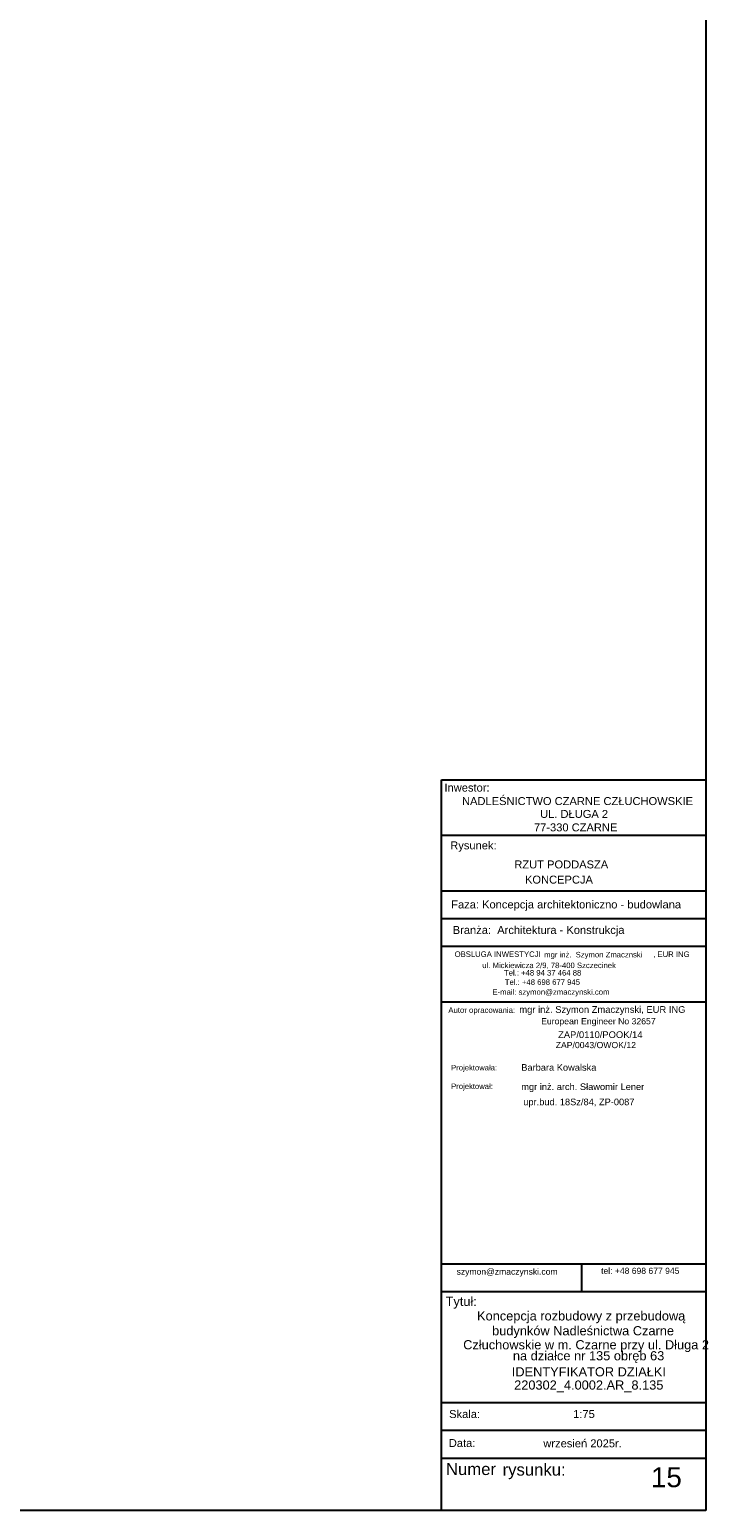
# Model space of a CAD drawing. Header units: inches. Extents: x 18535 to 24863, y 1480 to 5771.
# Tile 11 of 11: x 23856 to 24863, y 1480 to 3626. Entities that reach past the tile are written whole.
import ezdxf

# ---------------------------------------------------------------- set-up
doc = ezdxf.new("R2010")
doc.units = ezdxf.units.IN
doc.header["$MEASUREMENT"] = 0
doc.layers.add('AA_PRZ SCIANY ISTNIEJĄCE', color=7, linetype='Continuous')
doc.styles.add('GENERATED_STYLE_5', font='txt')

msp = doc.modelspace()

# ---------------------------------------------------------------- linework, layer by layer
at = {"layer": 'AA_PRZ SCIANY ISTNIEJĄCE', "color": 150, "linetype": 'Continuous'}
for p, q in [((24834.8, 5771.4), (24834.8, 1479.9)), ((24451.9, 2538.5), (24834.8, 2538.5)), ((24451.9, 1479.9), (24451.9, 2538.5)), ((24451.9, 2458.1), (24834.8, 2458.1)), ((24451.9, 2377.7), (24834.8, 2377.7)), ((24451.9, 2337.5), (24834.8, 2337.5)), ((24451.9, 2297.3), (24834.8, 2297.3)), ((24451.9, 2216.9), (24834.8, 2216.9)), ((24451.9, 1837.1), (24834.8, 1837.1)), ((24655.1, 1837.1), (24655.1, 1796.9)), ((24451.9, 1796.9), (24834.8, 1796.9)), ((24451.9, 1636.2), (24834.8, 1636.2)), ((24451.9, 1596), (24834.8, 1596)), ((24451.9, 1555.8), (24834.8, 1555.8)), ((24834.8, 1479.9), (18803, 1479.9))]:
    msp.add_line(p, q, dxfattribs=at)

# ---------------------------------------------------------------- texts
at = {"layer": 'AA_PRZ SCIANY ISTNIEJĄCE', "color": 150, "attachment_point": 7, "style": 'GENERATED_STYLE_5'}
for s, insert, char_height in [('\\A1;{\\fArial Europa Srodkowa|b0|i0|c0|p34; Inwestor:}', (24451.9, 2521.3), 11.526), ('\\A1;{\\fArial Europa Srodkowa|b0|i0|c0|p34;NADLEŚNICTWO CZARNE CZŁUCHOWSKIE}', (24481.8, 2501.8), 11.526), ('\\A1;{\\fArial Europa Srodkowa|b0|i0|c0|p34;UL. DŁUGA 2}', (24594.9, 2483.2), 11.526), ('\\A1;{\\fArial Europa Srodkowa|b0|i0|c0|p34;77-330 CZARNE}', (24586, 2463.7), 11.526), ('\\A1;{\\fArial Europa Srodkowa|b0|i0|c0|p34;Rysunek:}', (24464.8, 2434.3), 11.525), ('\\A1;{\\fArial Europa Srodkowa|b0|i0|c0|p34;RZUT PODDASZA}', (24557.6, 2410), 11.525), ('\\A1;{\\fArial Europa Srodkowa|b0|i0|c0|p34;KONCEPCJA}', (24573, 2388), 11.525), ('\\A1;{\\fArial Europa Srodkowa|b0|i0|c0|p34;     Faza: Koncepcja architektoniczno - budowlana}', (24443.8, 2348.7), 11.526), ('\\A1;{\\fArial Europa Srodkowa|b0|i0|c0|p34; Branża:  Architektura - Konstrukcja}', (24463.9, 2311.7), 11.526), ('\\A1;{\\fArial Europa Srodkowa|b0|i0|c0|p34;OBSLUGA INWESTYCJI}', (24471.1, 2281.8), 7.988), ('\\A1;{\\fArial Europa Srodkowa|b0|i0|c0|p34; mgr inż.}', (24597.7, 2278.8), 7.988), ('\\A1;{\\fArial Europa Srodkowa|b0|i0|c0|p34;Szymon Zmacznski}', (24646.4, 2278.8), 7.988), ('\\A1;{\\fArial Europa Srodkowa|b0|i0|c0|p34;, EUR ING}', (24758.7, 2280.3), 7.988), ('\\A1;{\\fArial Europa Srodkowa|b0|i0|c0|p34;ul. Mickiewicza 2/9, 78-400 Szczecinek}', (24511.2, 2264.2), 7.988), ('\\A1;{\\fArial Europa Srodkowa|b0|i0|c0|p34;Tel.: +48 94 37 464 88}', (24542.6, 2254.8), 7.988), ('\\A1;{\\fArial Europa Srodkowa|b0|i0|c0|p34;E-mail: szymon@zmaczynski.com}', (24525.9, 2224.7), 7.988), ('\\A1;{\\fArial Europa Srodkowa|b0|i0|c0|p34;Tel.: +48 698 677 945}', (24543.8, 2241.3), 7.988), ('\\A1;{\\fArial Europa Srodkowa|b0|i0|c0|p34; Autor opracowania:}', (24458.9, 2198.4), 8.038), ('\\A1;{\\fArial Europa Srodkowa|b0|i0|c0|p34;mgr inż. Szymon Zmaczynski, EUR ING}', (24564.8, 2197.9), 9.719), ('\\A1;{\\fArial Europa Srodkowa|b0|i0|c0|p34;European Engineer No 32657}', (24596.4, 2181.5), 8.972), ('\\A1;{\\fArial Europa Srodkowa|b0|i0|c0|p34; ZAP/0110/POOK/14}', (24617.2, 2164.2), 9.719), ('\\A1;{\\fArial Europa Srodkowa|b0|i0|c0|p34;      ZAP/0043/OWOK/12}', (24596.6, 2149.6), 8.971), ('\\A1;{\\fArial Europa Srodkowa|b0|i0|c0|p34; Projektowała:}', (24463, 2115.1), 7.941), ('\\A1;{\\fArial Europa Srodkowa|b0|i0|c0|p34;Barbara Kowalska}', (24567.6, 2116.8), 9.601), ('\\A1;{\\fArial Europa Srodkowa|b0|i0|c0|p34; Projektował:}', (24463, 2088.1), 7.941), ('\\A1;{\\fArial Europa Srodkowa|b0|i0|c0|p34;mgr inż. arch. Sławomir Lener}', (24567.6, 2086.1), 9.601), ('\\A1;{\\fArial Europa Srodkowa|b0|i0|c0|p34; upr.bud. 18Sz/84, ZP-0087}', (24566.8, 2064.1), 9.601), ('\\A1;{\\fArial Europa Srodkowa|b0|i0|c0|p34;szymon@zmaczynski.com}', (24474, 1818.8), 8.875), ('\\A1;{\\fArial Europa Srodkowa|b0|i0|c0|p34; tel: +48 698 677 945}', (24679.8, 1822.5), 8.875), ('\\A1;{\\fArial Europa Srodkowa|b0|i0|c0|p34; Tytuł:}', (24452.9, 1772.2), 13.255), ('\\A1;{\\fArial Europa Srodkowa|b0|i0|c0|p34;Koncepcja rozbudowy z przebudową}', (24503.6, 1751.1), 13.255), ('\\A1;{\\fArial Europa Srodkowa|b0|i0|c0|p34;budynków Nadleśnictwa Czarne}', (24525.4, 1729.6), 13.255), ('\\A1;{\\fArial Europa Srodkowa|b0|i0|c0|p34;Człuchowskie w m. Czarne przy ul. Długa 2}', (24483.5, 1709.3), 13.255), ('\\A1;{\\fArial Europa Srodkowa|b0|i0|c0|p34;   na działce nr 135 obręb 63}', (24540.1, 1693.3), 13.255), ('\\A1;{\\fArial Europa Srodkowa|b0|i0|c0|p34;IDENTYFIKATOR DZIAŁKI}', (24553.9, 1673.9), 13.255), ('\\A1;{\\fArial Europa Srodkowa|b0|i0|c0|p34;220302_4.0002.AR_8.135}', (24557.3, 1651.1), 13.255), ('\\A1;{\\fArial Europa Srodkowa|b0|i0|c0|p34; Skala:}', (24458.7, 1613.6), 11.526), ('\\A1;{\\fArial Europa Srodkowa|b0|i0|c0|p34;1:75}', (24642.8, 1613.6), 11.526), ('\\A1;{\\fArial Europa Srodkowa|b0|i0|c0|p34; Data:}', (24458.2, 1571.6), 11.526), ('\\A1;{\\fArial Europa Srodkowa|b0|i0|c0|p34;           wrzesień 2025r.}', (24550.4, 1571.1), 11.526), ('\\A1;{\\fArial Europa Srodkowa|b0|i0|c0|p34; Numer}', (24451.9, 1530.9), 17.289), ('\\A1;{\\fArial Europa Srodkowa|b0|i0|c0|p34;rysunku:}', (24540.6, 1525.1), 17.289), ('\\A1;{\\fArial Europa Srodkowa|b0|i0|c0|p34;15}', (24755.4, 1513.1), 28.816)]:
    msp.add_mtext(s, dxfattribs=dict(at, insert=insert, char_height=char_height))

doc.saveas('drawing.dxf')
